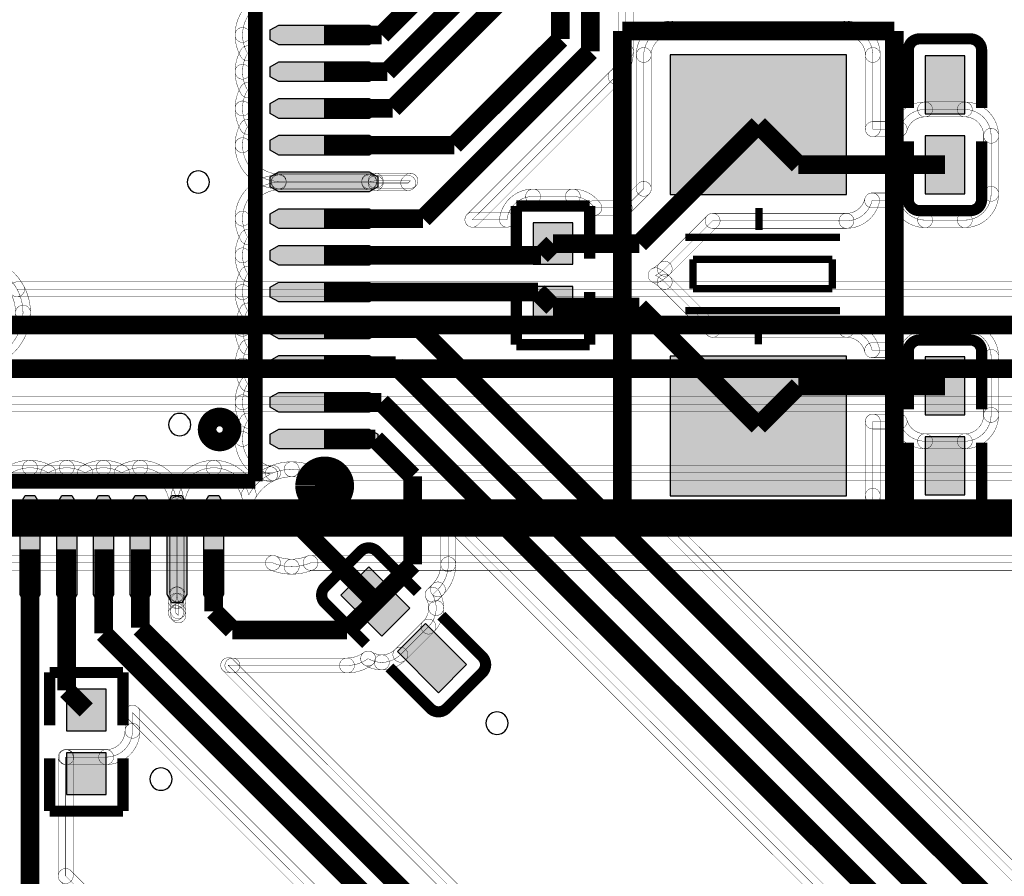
# Model space of a CAD drawing. Header units: millimetres. Extents: x -3.6 to 69.4, y -2.3 to 32.5.
# Tile 8 of 13: x 38 to 51.4, y 6.3 to 18. Entities that reach past the tile are written whole.
import ezdxf

# ---------------------------------------------------------------- set-up
doc = ezdxf.new("R2010")
doc.units = ezdxf.units.MM
for name, color, linetype, true_color in [('Bottom Layer', 7, 'Continuous', 0x0000ff), ('Hole Layer', 7, 'Continuous', 0x222222), ('Top Layer', 7, 'Continuous', 0xff0000), ('Top Silkscreen Layer', 7, 'Continuous', 0xffcc00)]:
    doc.layers.add(name, color=color, linetype=linetype, true_color=true_color)

msp = doc.modelspace()

# ---------------------------------------------------------------- hatches: boundary and pattern name
at = {"layer": 'Top Layer'}
for points in [[(42.711, 17.885), (42.828, 17.818), (42.828, 17.683), (42.711, 17.615), (41.481, 17.615), (41.364, 17.683), (41.364, 17.818), (41.481, 17.885)], [(46.806, 15.578), (49.206, 15.578), (49.206, 17.478), (46.806, 17.478)], [(50.816, 17.468), (50.276, 17.468), (50.276, 16.678), (50.816, 16.678)], [(42.711, 17.385), (42.828, 17.317), (42.828, 17.182), (42.711, 17.115), (41.481, 17.115), (41.364, 17.182), (41.364, 17.317), (41.481, 17.385)], [(42.711, 16.885), (42.828, 16.818), (42.828, 16.683), (42.711, 16.615), (41.481, 16.615), (41.364, 16.683), (41.364, 16.818), (41.481, 16.885)], [(42.711, 16.385), (42.828, 16.317), (42.828, 16.182), (42.711, 16.115), (41.481, 16.115), (41.364, 16.182), (41.364, 16.317), (41.481, 16.385)], [(50.816, 16.378), (50.276, 16.378), (50.276, 15.588), (50.816, 15.588)], [(42.711, 15.885), (42.828, 15.818), (42.828, 15.683), (42.711, 15.615), (41.481, 15.615), (41.364, 15.683), (41.364, 15.818), (41.481, 15.885)], [(42.711, 15.385), (42.828, 15.317), (42.828, 15.182), (42.711, 15.115), (41.481, 15.115), (41.364, 15.182), (41.364, 15.317), (41.481, 15.385)], [(44.942, 14.628), (45.482, 14.628), (45.482, 15.194), (44.942, 15.194)], [(42.711, 14.885), (42.828, 14.818), (42.828, 14.683), (42.711, 14.615), (41.481, 14.615), (41.364, 14.683), (41.364, 14.818), (41.481, 14.885)], [(42.711, 14.385), (42.828, 14.317), (42.828, 14.182), (42.711, 14.115), (41.481, 14.115), (41.364, 14.182), (41.364, 14.317), (41.481, 14.385)], [(44.942, 13.762), (45.482, 13.762), (45.482, 14.328), (44.942, 14.328)], [(42.711, 13.885), (42.828, 13.818), (42.828, 13.683), (42.711, 13.615), (41.481, 13.615), (41.364, 13.683), (41.364, 13.818), (41.481, 13.885)], [(42.711, 13.385), (42.828, 13.317), (42.828, 13.182), (42.711, 13.115), (41.481, 13.115), (41.364, 13.182), (41.364, 13.317), (41.481, 13.385)], [(46.806, 11.478), (49.206, 11.478), (49.206, 13.378), (46.806, 13.378)], [(50.276, 12.578), (50.816, 12.578), (50.816, 13.368), (50.276, 13.368)], [(42.711, 12.885), (42.828, 12.818), (42.828, 12.683), (42.711, 12.615), (41.481, 12.615), (41.364, 12.683), (41.364, 12.818), (41.481, 12.885)], [(42.711, 12.385), (42.828, 12.317), (42.828, 12.182), (42.711, 12.115), (41.481, 12.115), (41.364, 12.182), (41.364, 12.317), (41.481, 12.385)], [(50.276, 11.488), (50.816, 11.488), (50.816, 12.278), (50.276, 12.278)], [(38.231, 10.135), (38.163, 10.018), (38.028, 10.018), (37.961, 10.135), (37.961, 11.365), (38.028, 11.482), (38.163, 11.482), (38.231, 11.365)], [(38.731, 10.135), (38.664, 10.018), (38.529, 10.018), (38.461, 10.135), (38.461, 11.365), (38.529, 11.482), (38.664, 11.482), (38.731, 11.365)], [(39.231, 10.135), (39.163, 10.018), (39.028, 10.018), (38.961, 10.135), (38.961, 11.365), (39.028, 11.482), (39.163, 11.482), (39.231, 11.365)], [(39.731, 10.135), (39.664, 10.018), (39.529, 10.018), (39.461, 10.135), (39.461, 11.365), (39.529, 11.482), (39.664, 11.482), (39.731, 11.365)], [(40.231, 10.135), (40.163, 10.018), (40.028, 10.018), (39.961, 10.135), (39.961, 11.365), (40.028, 11.482), (40.163, 11.482), (40.231, 11.365)], [(40.731, 10.135), (40.664, 10.018), (40.529, 10.018), (40.461, 10.135), (40.461, 11.365), (40.529, 11.482), (40.664, 11.482), (40.731, 11.365)], [(42.883, 9.567), (43.265, 9.949), (42.706, 10.508), (42.324, 10.126)], [(43.654, 8.796), (44.036, 9.178), (43.477, 9.737), (43.095, 9.355)], [(39.132, 8.844), (38.592, 8.844), (38.592, 8.278), (39.132, 8.278)], [(39.132, 7.978), (38.592, 7.978), (38.592, 7.412), (39.132, 7.412)]]:
    msp.add_hatch(color=256, dxfattribs=at).paths.add_polyline_path(points)

# ---------------------------------------------------------------- linework, layer by layer
at = {"layer": 'Bottom Layer', "const_width": 0.00508}
for points in [[(59.468, 12.723, 0.168837), (60, 12.538, 0.414214), (60.858, 13.396, 0.414214), (60, 14.254, 0.314057), (59.195, 13.693), (58.443, 13.693), (59.843, 15.092, 0.046171), (60, 15.078, 0.414214), (60.858, 15.936, 0.414214), (60, 16.794, 0.414214), (59.142, 15.936, 0.046171), (59.157, 15.779), (57.666, 14.288), (37.92, 14.288, 0.274418), (37.338, 14.633, 0.414214), (36.675, 13.97, 0.108127), (36.736, 13.693), (36.012, 13.693, 0.189684), (35.56, 13.871, 0.414214), (34.897, 13.208, 0.414214), (35.56, 12.545, 0.189684), (36.012, 12.723)], [(37.338, 14.735, -0.274418), (38.009, 14.336, -1), (37.831, 14.239, 0.274418), (37.338, 14.531, -1)], [(37.92, 14.186, -1), (37.92, 14.389), (57.666, 14.389, -1), (57.666, 14.186)], [(36.012, 12.621, -1), (36.012, 12.824), (59.468, 12.824, -1), (59.468, 12.621)], [(41.363, 11.881, -0.098826), (41.656, 11.94, -1), (41.656, 11.736, 0.098826), (41.441, 11.693, -1)], [(41.656, 11.94, -0.097839), (41.947, 11.882, -1), (41.87, 11.694, 0.097839), (41.656, 11.736, -1)], [(34.648, 11.686, -1), (34.648, 11.889), (41.402, 11.889, -1), (41.402, 11.686)], [(41.908, 11.687, -1), (41.908, 11.89), (52.578, 11.89, -1), (52.578, 11.687)], [(34.288, 10.461, -1), (34.288, 10.664), (41.402, 10.664, -1), (41.402, 10.461)], [(41.656, 10.41, -0.098826), (41.363, 10.469, -1), (41.441, 10.657, 0.098826), (41.656, 10.614, -1)], [(41.952, 10.47, -0.099804), (41.656, 10.41, -1), (41.656, 10.614, 0.099804), (41.874, 10.658, -1)], [(41.913, 10.462, -1), (41.913, 10.665), (52.578, 10.665, -1), (52.578, 10.462)]]:
    msp.add_lwpolyline(points, format="xyb", close=True, dxfattribs=at)
at = {"layer": 'Bottom Layer'}
for points, const_width in [([(37.506, 13.802), (57.867, 13.802)], 0.254), ([(35.56, 13.208), (59.812, 13.208)], 0.254), ([(34.036, 11.175), (41.656, 11.175)], 0.508), ([(52.832, 11.176), (41.657, 11.176)], 0.508)]:
    msp.add_lwpolyline(points, dxfattribs=dict(at, const_width=const_width))
at = {"layer": 'Bottom Layer', "const_width": 0.00508}
msp.add_lwpolyline([(34.288, 10.563), (41.402, 10.563, 0.098826), (41.656, 10.512, 0.099804), (41.913, 10.564), (52.578, 10.564, 0.098826), (52.832, 10.513, 0.098826), (53.087, 10.564), (59.193, 10.564, 0.315764), (60, 9.998, 0.414214), (60.858, 10.856, 0.414214), (60, 11.714, 0.007994), (59.973, 11.714, 0.125221), (59.68, 11.788), (59.68, 11.788), (53.087, 11.788, 0.098826), (52.832, 11.839, 0.098826), (52.578, 11.788), (41.908, 11.788, 0.097839), (41.656, 11.838, 0.098826), (41.402, 11.787), (34.648, 11.787)], format="xyb", dxfattribs=at)
at = {"layer": 'Hole Layer'}
for points in [[(40.234, 15.748, 1), (40.538, 15.748), (40.538, 15.748, 1), (40.234, 15.748)], [(41.504, 11.175, 1), (41.808, 11.175), (41.808, 11.175, 1), (41.504, 11.175)], [(39.726, 7.62, 1), (40.03, 7.62), (40.03, 7.62, 1), (39.726, 7.62)]]:
    msp.add_lwpolyline(points, format="xyb", dxfattribs=at)
for points in [[(39.98, 12.446, 1), (40.285, 12.446, 1)], [(44.298, 8.382, 1), (44.603, 8.382, 1)]]:
    msp.add_lwpolyline(points, format="xyb", close=True, dxfattribs=at)
at = {"layer": 'Top Layer', "const_width": 0.254}
for points in [[(42.883, 17.75), (43.84, 18.707)], [(45.314, 17.694), (45.314, 18.644)], [(42.958, 17.25), (44.247, 18.539)], [(43.033, 16.75), (44.653, 18.371)], [(45.72, 18.288), (45.72, 17.526)], [(42.096, 17.75), (42.883, 17.75)], [(43.869, 16.25), (45.314, 17.694)], [(45.72, 17.526), (43.444, 15.25)], [(42.096, 17.25), (42.958, 17.25)], [(42.096, 16.75), (43.033, 16.75)], [(46.389, 14.911), (48.006, 16.528)], [(48.006, 16.528), (48.551, 15.983)], [(42.096, 16.25), (43.869, 16.25)], [(48.551, 15.983), (50.546, 15.983)], [(43.444, 15.25), (42.096, 15.25)], [(45.051, 14.75), (45.212, 14.911)], [(45.212, 14.911), (46.389, 14.911)], [(42.096, 14.75), (45.051, 14.75)], [(42.096, 14.25), (45.007, 14.25)], [(45.007, 14.25), (45.212, 14.045)], [(45.212, 14.045), (46.389, 14.045)], [(46.389, 14.045), (48.006, 12.428)], [(42.096, 13.75), (43.4, 13.75)], [(43.4, 13.75), (52.578, 4.572)], [(42.096, 13.25), (43.071, 13.25)], [(43.071, 13.25), (52.156, 4.166)], [(48.006, 12.428), (48.551, 12.973)], [(48.551, 12.973), (50.546, 12.973)], [(42.096, 12.75), (42.876, 12.75)], [(42.876, 12.75), (51.867, 3.759)], [(42.096, 12.25), (42.795, 12.25)], [(42.795, 12.25), (43.303, 11.742)], [(43.303, 11.742), (43.303, 10.545)], [(41.656, 11.175), (42.794, 10.037)], [(38.096, 10.75), (38.096, 6.1)], [(38.596, 10.75), (38.596, 8.827)], [(39.096, 10.75), (39.096, 9.605)], [(39.596, 10.75), (39.596, 9.68)], [(40.596, 10.75), (40.596, 9.906)], [(43.303, 10.545), (42.795, 10.037)], [(42.409, 9.652), (42.795, 10.037)], [(40.596, 9.906), (40.85, 9.652)], [(39.596, 9.68), (44.467, 4.809)], [(39.096, 9.605), (44.298, 4.403)], [(40.85, 9.652), (42.409, 9.652)], [(38.596, 8.827), (38.862, 8.561)]]:
    msp.add_lwpolyline(points, dxfattribs=at)
at = {"layer": 'Top Layer', "const_width": 0.00508}
for points in [[(41.481, 18.243, 0.414214), (40.988, 17.75, 0.133739), (41.056, 17.5, 0.133739), (40.988, 17.25, 0.133664), (41.056, 17, 0.133664), (40.988, 16.75, 0.133739), (41.056, 16.5, 0.133739), (40.988, 16.25, 0.414214), (41.481, 15.757), (42.711, 15.757, 0.045126), (42.799, 15.765), (43.273, 15.765), (43.243, 15.735), (42.799, 15.735, 0.045126), (42.711, 15.743), (41.481, 15.743, 0.414214), (40.988, 15.25, 0.133664), (41.056, 15, 0.133664), (40.988, 14.75, 0.133739), (41.056, 14.5, 0.133739), (40.988, 14.25, 0.133664), (41.056, 14, 0.133664), (40.988, 13.75, 0.133739), (41.056, 13.5, 0.133739), (40.988, 13.25, 0.133664), (41.056, 13, 0.133664), (40.988, 12.75, 0.133739), (41.056, 12.5, 0.133739), (40.988, 12.25, 0.346281), (41.365, 11.771, 0.156337), (41.073, 11.49, 0.340788), (40.596, 11.858, 0.414214), (40.103, 11.365), (40.103, 10.135, 0.045126), (40.111, 10.047), (40.111, 9.906), (40.111, 9.906, 0.030081), (40.114, 9.848), (40.081, 9.881), (40.081, 10.047, 0.045126), (40.089, 10.135), (40.089, 11.365, 0.414214), (39.596, 11.858, 0.133739), (39.346, 11.79, 0.133739), (39.096, 11.858, 0.133664), (38.846, 11.79, 0.133664), (38.596, 11.858, 0.133739), (38.346, 11.79, 0.133739), (38.096, 11.858, 0.133664), (37.846, 11.79, 0.133664)], [(52.779, 5.057), (46.7, 11.136, 0.074949), (46.806, 11.12), (49.206, 11.12, 0.414214), (49.564, 11.478), (49.564, 12.488), (49.929, 12.488, 0.341548), (50.276, 12.22), (50.816, 12.22), (50.816, 12.22, 0.414214), (51.174, 12.578), (51.174, 13.368), (51.174, 13.368, 0.414214), (50.816, 13.726), (50.276, 13.726), (50.276, 13.726, 0.341548), (49.929, 13.458), (49.555, 13.458, 0.34949), (49.206, 13.736), (47.384, 13.736), (46.732, 14.388), (46.732, 14.388, 0.07933), (46.608, 14.478, 0.079343), (46.732, 14.568), (46.732, 14.568), (47.384, 15.22), (49.206, 15.22, 0.34949), (49.555, 15.498), (49.929, 15.498, 0.341548), (50.276, 15.23), (50.816, 15.23), (50.816, 15.23, 0.414214), (51.174, 15.588), (51.174, 16.378, 0.414214), (50.816, 16.736), (50.276, 16.736), (50.276, 16.736, 0.341548), (49.929, 16.468), (49.564, 16.468), (49.564, 17.478, 0.414214), (49.206, 17.836), (46.806, 17.836, 0.414214), (46.448, 17.478), (46.448, 15.656), (46.188, 15.396), (45.778, 15.396, 0.247498), (45.482, 15.552), (44.942, 15.552), (44.942, 15.552, 0.380584), (44.586, 15.235), (44.115, 15.235), (46.063, 17.183), (46.063, 17.183, 0.198912), (46.205, 17.526), (46.205, 17.526), (46.205, 18.087)], [(37.482, 13.323, 0.351337), (38.001, 13.97, 0.414214), (37.338, 14.633, 0.414214)]]:
    msp.add_lwpolyline(points, format="xyb", dxfattribs=at)
for points in [[(40.886, 17.75, -0.414214), (41.481, 18.345, -1), (41.481, 18.142, 0.414214), (41.089, 17.75, -1)], [(46.307, 17.526, -1), (46.104, 17.526), (46.104, 18.087, -1), (46.307, 18.087)], [(40.968, 17.448, -0.133739), (40.886, 17.75, -1), (41.089, 17.75, 0.133739), (41.143, 17.552, -1)], [(46.346, 17.478, -0.414214), (46.806, 17.938, -1), (46.806, 17.735, 0.414214), (46.549, 17.478, -1)], [(46.806, 17.735, -1), (46.806, 17.938), (49.206, 17.938, -1), (49.206, 17.735)], [(49.206, 17.938, -0.414214), (49.666, 17.478, -1), (49.463, 17.478, 0.414214), (49.206, 17.735, -1)], [(40.886, 17.25, -0.133739), (40.968, 17.552, -1), (41.143, 17.448, 0.133739), (41.089, 17.25, -1)], [(46.307, 17.526, -0.198912), (46.135, 17.111, -1), (45.991, 17.255, 0.198912), (46.104, 17.526, -1)], [(46.307, 17.526, -1), (46.104, 17.526), (46.104, 17.526, -1), (46.307, 17.526)], [(46.346, 17.478, -1), (46.549, 17.478), (46.549, 15.656, -1), (46.346, 15.656)], [(49.666, 16.468, -1), (49.463, 16.468), (49.463, 17.478, -1), (49.666, 17.478)], [(40.968, 16.949, -0.133664), (40.886, 17.25, -1), (41.089, 17.25, 0.133664), (41.143, 17.051, -1)], [(44.187, 15.163, -1), (44.044, 15.307), (45.991, 17.255, -1), (46.135, 17.111)], [(46.135, 17.111, -1), (45.991, 17.255), (45.991, 17.255, -1), (46.135, 17.111)], [(40.886, 16.75, -0.133664), (40.968, 17.051, -1), (41.143, 16.949, 0.133664), (41.089, 16.75, -1)], [(40.968, 16.448, -0.133739), (40.886, 16.75, -1), (41.089, 16.75, 0.133739), (41.143, 16.552, -1)], [(49.831, 16.494, -0.341548), (50.276, 16.838, -1), (50.276, 16.635, 0.341548), (50.028, 16.443, -1)], [(50.276, 16.635, -1), (50.276, 16.838), (50.816, 16.838, -1), (50.816, 16.635)], [(50.276, 16.635, -1), (50.276, 16.838), (50.276, 16.838, -1), (50.276, 16.635)], [(50.816, 16.838, -0.414214), (51.276, 16.378, -1), (51.073, 16.378, 0.414214), (50.816, 16.635, -1)], [(40.886, 16.25, -0.133739), (40.968, 16.552, -1), (41.143, 16.448, 0.133739), (41.089, 16.25, -1)], [(49.564, 16.367, -1), (49.564, 16.57), (49.929, 16.57, -1), (49.929, 16.367)], [(51.276, 15.588, -1), (51.073, 15.588), (51.073, 16.378, -1), (51.276, 16.378)], [(41.481, 15.655, -0.414214), (40.886, 16.25, -1), (41.089, 16.25, 0.414214), (41.481, 15.858, -1)], [(40.886, 15.25, -0.414214), (41.481, 15.845, -1), (41.481, 15.641, 0.414214), (41.089, 15.25, -1)], [(41.481, 15.655, -1), (41.481, 15.858), (42.711, 15.858, -1), (42.711, 15.655)], [(41.481, 15.641, -1), (41.481, 15.845), (42.711, 15.845, -1), (42.711, 15.641)], [(42.818, 15.665, -0.045126), (42.711, 15.655, -1), (42.711, 15.858, 0.045126), (42.781, 15.865, -1)], [(42.711, 15.845, -0.045126), (42.818, 15.835, -1), (42.781, 15.635, 0.045126), (42.711, 15.641, -1)], [(42.799, 15.663, -1), (42.799, 15.866), (43.273, 15.866, -1), (43.273, 15.663)], [(42.799, 15.633, -1), (42.799, 15.837), (43.243, 15.837, -1), (43.243, 15.633)], [(43.315, 15.663, -1), (43.171, 15.807), (43.201, 15.837, -1), (43.345, 15.693)], [(46.26, 15.324, -1), (46.116, 15.468), (46.376, 15.728, -1), (46.52, 15.584)], [(51.276, 15.588, -0.414214), (50.816, 15.128, -1), (50.816, 15.331, 0.414214), (51.073, 15.588, -1)], [(44.485, 15.247, -0.380584), (44.942, 15.653, -1), (44.942, 15.45, 0.380584), (44.687, 15.223, -1)], [(44.942, 15.45, -1), (44.942, 15.653), (45.482, 15.653, -1), (45.482, 15.45)], [(44.942, 15.45, -1), (44.942, 15.653), (44.942, 15.653, -1), (44.942, 15.45)], [(45.482, 15.653, -0.247498), (45.861, 15.453, -1), (45.694, 15.339, 0.247498), (45.482, 15.45, -1)], [(49.654, 15.475, -0.34949), (49.206, 15.118, -1), (49.206, 15.322, 0.34949), (49.456, 15.521, -1)], [(49.555, 15.396, -1), (49.555, 15.599), (49.929, 15.599, -1), (49.929, 15.396)], [(50.276, 15.128, -0.341548), (49.831, 15.472, -1), (50.028, 15.523, 0.341548), (50.276, 15.331, -1)], [(45.778, 15.294, -1), (45.778, 15.498), (46.188, 15.498, -1), (46.188, 15.294)], [(40.968, 14.949, -0.133664), (40.886, 15.25, -1), (41.089, 15.25, 0.133664), (41.143, 15.051, -1)], [(44.115, 15.134, -1), (44.115, 15.337), (44.586, 15.337, -1), (44.586, 15.134)], [(46.804, 14.496, -1), (46.66, 14.64), (47.312, 15.292, -1), (47.456, 15.148)], [(47.384, 15.118, -1), (47.384, 15.322), (49.206, 15.322, -1), (49.206, 15.118)], [(50.276, 15.128, -1), (50.276, 15.331), (50.816, 15.331, -1), (50.816, 15.128)], [(50.816, 15.128, -1), (50.816, 15.331), (50.816, 15.331, -1), (50.816, 15.128)], [(40.886, 14.75, -0.133664), (40.968, 15.051, -1), (41.143, 14.949, 0.133664), (41.089, 14.75, -1)], [(40.968, 14.448, -0.133739), (40.886, 14.75, -1), (41.089, 14.75, 0.133739), (41.143, 14.552, -1)], [(37.338, 14.735, -0.414214), (38.103, 13.97, -1), (37.899, 13.97, 0.414214), (37.338, 14.531, -1)], [(46.804, 14.496, -0.079343), (46.654, 14.387, -1), (46.562, 14.569, 0.079343), (46.66, 14.64, -1)], [(46.804, 14.496, -1), (46.66, 14.64), (46.66, 14.64, -1), (46.804, 14.496)], [(40.886, 14.25, -0.133739), (40.968, 14.552, -1), (41.143, 14.448, 0.133739), (41.089, 14.25, -1)], [(46.654, 14.569, -0.07933), (46.804, 14.46, -1), (46.66, 14.316, 0.07933), (46.562, 14.387, -1)], [(46.66, 14.316, -1), (46.804, 14.46), (47.456, 13.808, -1), (47.312, 13.664)], [(46.66, 14.316, -1), (46.804, 14.46), (46.804, 14.46, -1), (46.66, 14.316)], [(40.968, 13.949, -0.133664), (40.886, 14.25, -1), (41.089, 14.25, 0.133664), (41.143, 14.051, -1)], [(38.103, 13.97, -0.351337), (37.504, 13.224, -1), (37.46, 13.422, 0.351337), (37.899, 13.97, -1)], [(40.886, 13.75, -0.133664), (40.968, 14.051, -1), (41.143, 13.949, 0.133664), (41.089, 13.75, -1)], [(40.968, 13.448, -0.133739), (40.886, 13.75, -1), (41.089, 13.75, 0.133739), (41.143, 13.552, -1)], [(47.384, 13.635, -1), (47.384, 13.838), (49.206, 13.838, -1), (49.206, 13.635)], [(49.206, 13.838, -0.34949), (49.654, 13.481, -1), (49.456, 13.435, 0.34949), (49.206, 13.635, -1)], [(49.831, 13.484, -0.341548), (50.276, 13.828, -1), (50.276, 13.625, 0.341548), (50.028, 13.433, -1)], [(50.276, 13.625, -1), (50.276, 13.828), (50.816, 13.828, -1), (50.816, 13.625)], [(50.276, 13.625, -1), (50.276, 13.828), (50.276, 13.828, -1), (50.276, 13.625)], [(50.816, 13.828, -0.414214), (51.276, 13.368, -1), (51.073, 13.368, 0.414214), (50.816, 13.625, -1)], [(40.886, 13.25, -0.133739), (40.968, 13.552, -1), (41.143, 13.448, 0.133739), (41.089, 13.25, -1)], [(49.555, 13.357, -1), (49.555, 13.56), (49.929, 13.56, -1), (49.929, 13.357)], [(51.276, 12.578, -1), (51.073, 12.578), (51.073, 13.368, -1), (51.276, 13.368)], [(51.073, 13.368, -1), (51.276, 13.368), (51.276, 13.368, -1), (51.073, 13.368)], [(40.968, 12.949, -0.133664), (40.886, 13.25, -1), (41.089, 13.25, 0.133664), (41.143, 13.051, -1)], [(40.886, 12.75, -0.133664), (40.968, 13.051, -1), (41.143, 12.949, 0.133664), (41.089, 12.75, -1)], [(40.968, 12.448, -0.133739), (40.886, 12.75, -1), (41.089, 12.75, 0.133739), (41.143, 12.552, -1)], [(40.886, 12.25, -0.133739), (40.968, 12.552, -1), (41.143, 12.448, 0.133739), (41.089, 12.25, -1)], [(51.276, 12.578, -0.414214), (50.816, 12.118, -1), (50.816, 12.321, 0.414214), (51.073, 12.578, -1)], [(49.666, 11.478, -1), (49.463, 11.478), (49.463, 12.488, -1), (49.666, 12.488)], [(49.564, 12.386, -1), (49.564, 12.59), (49.929, 12.59, -1), (49.929, 12.386)], [(50.276, 12.118, -0.341548), (49.831, 12.462, -1), (50.028, 12.513, 0.341548), (50.276, 12.321, -1)], [(41.341, 11.672, -0.346281), (40.886, 12.25, -1), (41.089, 12.25, 0.346281), (41.389, 11.869, -1)], [(50.276, 12.118, -1), (50.276, 12.321), (50.816, 12.321, -1), (50.816, 12.118)], [(50.816, 12.118, -1), (50.816, 12.321), (50.816, 12.321, -1), (50.816, 12.118)], [(37.794, 11.878, -0.133664), (38.096, 11.96, -1), (38.096, 11.757, 0.133664), (37.897, 11.703, -1)], [(38.096, 11.96, -0.133739), (38.397, 11.878, -1), (38.294, 11.703, 0.133739), (38.096, 11.757, -1)], [(38.294, 11.878, -0.133739), (38.596, 11.96, -1), (38.596, 11.757, 0.133739), (38.397, 11.703, -1)], [(38.596, 11.96, -0.133664), (38.897, 11.878, -1), (38.794, 11.703, 0.133664), (38.596, 11.757, -1)], [(38.794, 11.878, -0.133664), (39.096, 11.96, -1), (39.096, 11.757, 0.133664), (38.897, 11.703, -1)], [(39.096, 11.96, -0.133739), (39.397, 11.878, -1), (39.294, 11.703, 0.133739), (39.096, 11.757, -1)], [(39.294, 11.878, -0.133739), (39.596, 11.96, -1), (39.596, 11.757, 0.133739), (39.397, 11.703, -1)], [(39.596, 11.96, -0.414214), (40.191, 11.365, -1), (39.988, 11.365, 0.414214), (39.596, 11.757, -1)], [(40.001, 11.365, -0.414214), (40.596, 11.96, -1), (40.596, 11.757, 0.414214), (40.204, 11.365, -1)], [(40.596, 11.96, -0.340788), (41.171, 11.516, -1), (40.975, 11.465, 0.340788), (40.596, 11.757, -1)], [(40.984, 11.539, -0.156337), (41.32, 11.862, -1), (41.41, 11.679, 0.156337), (41.162, 11.442, -1)], [(49.666, 11.478, -0.414214), (49.206, 11.018, -1), (49.206, 11.221, 0.414214), (49.463, 11.478, -1)], [(39.988, 11.365, -1), (40.191, 11.365), (40.191, 10.135, -1), (39.988, 10.135)], [(40.001, 11.365, -1), (40.204, 11.365), (40.204, 10.135, -1), (40.001, 10.135)], [(43.716, 11.08, -1), (43.86, 11.224), (49.717, 5.366, -1), (49.574, 5.223)], [(43.889, 10.545, -1), (43.686, 10.545), (43.686, 11.152, -1), (43.889, 11.152)], [(43.788, 11.152), (49.646, 5.294), (44.668, 5.294), (40.792, 9.17, 0.030081), (40.85, 9.167), (40.85, 9.167), (42.409, 9.167), (42.409, 9.167, 0.159968), (42.697, 9.261), (42.697, 9.261, 0.137605), (42.883, 9.209, 0.198912), (43.136, 9.314), (43.136, 9.314), (43.518, 9.696, 0.198912), (43.623, 9.949, 0.133562), (43.574, 10.13), (43.646, 10.202), (43.646, 10.202, 0.198912), (43.788, 10.545), (43.788, 10.545)], [(46.629, 11.064, -1), (46.772, 11.208), (52.851, 5.129, -1), (52.707, 4.985)], [(46.806, 11.018, -0.074949), (46.67, 11.039, -1), (46.73, 11.233, 0.074949), (46.806, 11.221, -1)], [(46.806, 11.018, -1), (46.806, 11.221), (49.206, 11.221, -1), (49.206, 11.018)], [(43.889, 10.545, -0.198912), (43.718, 10.131, -1), (43.574, 10.274, 0.198912), (43.686, 10.545, -1)], [(43.889, 10.545, -1), (43.686, 10.545), (43.686, 10.545, -1), (43.889, 10.545)], [(40.191, 10.135, -0.045126), (40.181, 10.028, -1), (39.981, 10.065, 0.045126), (39.988, 10.135, -1)], [(40.011, 10.028, -0.045126), (40.001, 10.135, -1), (40.204, 10.135, 0.045126), (40.211, 10.065, -1)], [(43.646, 10.059, -1), (43.502, 10.202), (43.574, 10.274, -1), (43.718, 10.131)], [(43.661, 10.182, -0.133562), (43.725, 9.949, -1), (43.521, 9.949, 0.133562), (43.486, 10.079, -1)], [(43.718, 10.131, -1), (43.574, 10.274), (43.574, 10.274, -1), (43.718, 10.131)], [(40.183, 9.881, -1), (39.98, 9.881), (39.98, 10.047, -1), (40.183, 10.047)], [(40.009, 10.047, -1), (40.212, 10.047), (40.212, 9.906, -1), (40.009, 9.906)], [(43.725, 9.949, -0.198912), (43.59, 9.624, -1), (43.446, 9.768, 0.198912), (43.521, 9.949, -1)], [(40.009, 9.809, -1), (40.153, 9.953), (40.186, 9.92, -1), (40.043, 9.776)], [(40.014, 9.836, -0.030081), (40.009, 9.906, -1), (40.212, 9.906, 0.030081), (40.215, 9.86, -1)], [(40.009, 9.906, -1), (40.212, 9.906), (40.212, 9.906, -1), (40.009, 9.906)], [(43.208, 9.242, -1), (43.064, 9.386), (43.446, 9.768, -1), (43.59, 9.624)], [(43.208, 9.242, -0.198912), (42.883, 9.107, -1), (42.883, 9.311, 0.198912), (43.064, 9.386, -1)], [(43.208, 9.242, -1), (43.064, 9.386), (43.064, 9.386, -1), (43.208, 9.242)], [(40.72, 9.099, -1), (40.864, 9.242), (44.74, 5.366, -1), (44.596, 5.223)], [(40.85, 9.065, -0.030081), (40.78, 9.07, -1), (40.804, 9.271, 0.030081), (40.85, 9.268, -1)], [(40.85, 9.065, -1), (40.85, 9.268), (40.85, 9.268, -1), (40.85, 9.065)], [(40.85, 9.065, -1), (40.85, 9.268), (42.409, 9.268, -1), (42.409, 9.065)], [(42.757, 9.179, -0.159968), (42.409, 9.065, -1), (42.409, 9.268, 0.159968), (42.637, 9.343, -1)], [(42.409, 9.065, -1), (42.409, 9.268), (42.409, 9.268, -1), (42.409, 9.065)], [(42.615, 9.201, -1), (42.779, 9.322), (42.779, 9.322, -1), (42.615, 9.201)], [(42.883, 9.107, -0.137605), (42.644, 9.175, -1), (42.75, 9.348, 0.137605), (42.883, 9.311, -1)], [(39.592, 8.278, -1), (39.389, 8.278), (39.389, 8.525, -1), (39.592, 8.525)], [(39.418, 8.453, -1), (39.562, 8.597), (43.605, 4.554, -1), (43.462, 4.41)], [(40.4, 4.482), (38.581, 6.301), (38.581, 7.92, 0.007706), (38.592, 7.92), (39.132, 7.92), (39.132, 7.92, 0.414214), (39.49, 8.278), (39.49, 8.525), (43.534, 4.482)], [(39.592, 8.278, -0.414214), (39.132, 7.818, -1), (39.132, 8.021, 0.414214), (39.389, 8.278, -1)], [(38.683, 6.301, -1), (38.479, 6.301), (38.479, 7.92, -1), (38.683, 7.92)], [(38.592, 7.818, -0.007706), (38.578, 7.818, -1), (38.584, 8.022, 0.007706), (38.592, 8.021, -1)], [(38.592, 7.818, -1), (38.592, 8.021), (39.132, 8.021, -1), (39.132, 7.818)], [(39.132, 7.818, -1), (39.132, 8.021), (39.132, 8.021, -1), (39.132, 7.818)], [(38.509, 6.229, -1), (38.653, 6.373), (40.472, 4.554, -1), (40.329, 4.41)]]:
    msp.add_lwpolyline(points, format="xyb", close=True, dxfattribs=at)
at = {"layer": 'Top Layer'}
for points in [[(42.711, 17.885), (42.828, 17.818), (42.828, 17.683), (42.711, 17.615), (41.481, 17.615), (41.364, 17.683), (41.364, 17.818), (41.481, 17.885)], [(46.806, 15.578), (49.206, 15.578), (49.206, 17.478), (46.806, 17.478)], [(50.816, 17.468), (50.276, 17.468), (50.276, 16.678), (50.816, 16.678)], [(42.711, 17.385), (42.828, 17.317), (42.828, 17.182), (42.711, 17.115), (41.481, 17.115), (41.364, 17.182), (41.364, 17.317), (41.481, 17.385)], [(42.711, 16.885), (42.828, 16.818), (42.828, 16.683), (42.711, 16.615), (41.481, 16.615), (41.364, 16.683), (41.364, 16.818), (41.481, 16.885)], [(42.711, 16.385), (42.828, 16.317), (42.828, 16.182), (42.711, 16.115), (41.481, 16.115), (41.364, 16.182), (41.364, 16.317), (41.481, 16.385)], [(50.816, 16.378), (50.276, 16.378), (50.276, 15.588), (50.816, 15.588)], [(42.711, 15.885), (42.828, 15.818), (42.828, 15.683), (42.711, 15.615), (41.481, 15.615), (41.364, 15.683), (41.364, 15.818), (41.481, 15.885)], [(42.711, 15.385), (42.828, 15.317), (42.828, 15.182), (42.711, 15.115), (41.481, 15.115), (41.364, 15.182), (41.364, 15.317), (41.481, 15.385)], [(44.942, 14.628), (45.482, 14.628), (45.482, 15.194), (44.942, 15.194)], [(42.711, 14.885), (42.828, 14.818), (42.828, 14.683), (42.711, 14.615), (41.481, 14.615), (41.364, 14.683), (41.364, 14.818), (41.481, 14.885)], [(42.711, 14.385), (42.828, 14.317), (42.828, 14.182), (42.711, 14.115), (41.481, 14.115), (41.364, 14.182), (41.364, 14.317), (41.481, 14.385)], [(44.942, 13.762), (45.482, 13.762), (45.482, 14.328), (44.942, 14.328)], [(42.711, 13.885), (42.828, 13.818), (42.828, 13.683), (42.711, 13.615), (41.481, 13.615), (41.364, 13.683), (41.364, 13.818), (41.481, 13.885)], [(42.711, 13.385), (42.828, 13.317), (42.828, 13.182), (42.711, 13.115), (41.481, 13.115), (41.364, 13.182), (41.364, 13.317), (41.481, 13.385)], [(46.806, 11.478), (49.206, 11.478), (49.206, 13.378), (46.806, 13.378)], [(50.276, 12.578), (50.816, 12.578), (50.816, 13.368), (50.276, 13.368)], [(42.711, 12.885), (42.828, 12.818), (42.828, 12.683), (42.711, 12.615), (41.481, 12.615), (41.364, 12.683), (41.364, 12.818), (41.481, 12.885)], [(42.711, 12.385), (42.828, 12.317), (42.828, 12.182), (42.711, 12.115), (41.481, 12.115), (41.364, 12.182), (41.364, 12.317), (41.481, 12.385)], [(50.276, 11.488), (50.816, 11.488), (50.816, 12.278), (50.276, 12.278)], [(38.231, 10.135), (38.163, 10.018), (38.028, 10.018), (37.961, 10.135), (37.961, 11.365), (38.028, 11.482), (38.163, 11.482), (38.231, 11.365)], [(38.731, 10.135), (38.664, 10.018), (38.529, 10.018), (38.461, 10.135), (38.461, 11.365), (38.529, 11.482), (38.664, 11.482), (38.731, 11.365)], [(39.231, 10.135), (39.163, 10.018), (39.028, 10.018), (38.961, 10.135), (38.961, 11.365), (39.028, 11.482), (39.163, 11.482), (39.231, 11.365)], [(39.731, 10.135), (39.664, 10.018), (39.529, 10.018), (39.461, 10.135), (39.461, 11.365), (39.529, 11.482), (39.664, 11.482), (39.731, 11.365)], [(40.231, 10.135), (40.163, 10.018), (40.028, 10.018), (39.961, 10.135), (39.961, 11.365), (40.028, 11.482), (40.163, 11.482), (40.231, 11.365)], [(40.731, 10.135), (40.664, 10.018), (40.529, 10.018), (40.461, 10.135), (40.461, 11.365), (40.529, 11.482), (40.664, 11.482), (40.731, 11.365)], [(42.883, 9.567), (43.265, 9.949), (42.706, 10.508), (42.324, 10.126)], [(43.654, 8.796), (44.036, 9.178), (43.477, 9.737), (43.095, 9.355)], [(39.132, 8.844), (38.592, 8.844), (38.592, 8.278), (39.132, 8.278)], [(39.132, 7.978), (38.592, 7.978), (38.592, 7.412), (39.132, 7.412)]]:
    msp.add_lwpolyline(points, close=True, dxfattribs=at)
at = {"layer": 'Top Silkscreen Layer'}
for points, const_width in [([(41.161, 18.302), (41.161, 11.673)], 0.2), ([(41.161, 18.302), (41.161, 11.673)], 0.2), ([(46.156, 11.153), (46.156, 17.803)], 0.254), ([(46.156, 17.803), (47.306, 17.803)], 0.254), ([(46.156, 11.153), (46.156, 17.803)], 0.254), ([(46.156, 17.803), (47.306, 17.803)], 0.254), ([(47.306, 17.803), (48.706, 17.803)], 0.254), ([(47.306, 17.803), (48.706, 17.803)], 0.254), ([(48.706, 17.803), (49.856, 17.803)], 0.254), ([(48.706, 17.803), (49.856, 17.803)], 0.254), ([(49.856, 17.803), (49.856, 11.153)], 0.254), ([(49.856, 17.803), (49.856, 11.153)], 0.254), ([(50.2, 17.697), (50.892, 17.697)], 0.152), ([(50.2, 17.697), (50.892, 17.697)], 0.152), ([(50.047, 16.754), (50.047, 17.544)], 0.152), ([(50.047, 16.754), (50.047, 17.544)], 0.152), ([(51.045, 17.544), (51.045, 16.754)], 0.152), ([(51.045, 17.544), (51.045, 16.754)], 0.152), ([(50.047, 16.302), (50.047, 15.512)], 0.152), ([(50.047, 16.302), (50.047, 15.512)], 0.152), ([(51.045, 15.512), (51.045, 16.302)], 0.152), ([(51.045, 15.512), (51.045, 16.302)], 0.152), ([(45.711, 15.422), (44.713, 15.422)], 0.152), ([(44.713, 15.422), (44.713, 14.704)], 0.152), ([(45.711, 15.422), (44.713, 15.422)], 0.152), ([(44.713, 15.422), (44.713, 14.704)], 0.152), ([(45.711, 14.704), (45.711, 15.422)], 0.152), ([(45.711, 14.704), (45.711, 15.422)], 0.152), ([(48.015, 15.095), (48.015, 15.395)], 0.1), ([(48.015, 15.095), (48.015, 15.395)], 0.1), ([(50.2, 15.359), (50.892, 15.359)], 0.152), ([(50.2, 15.359), (50.892, 15.359)], 0.152), ([(47.015, 14.995), (49.116, 14.995)], 0.1), ([(47.015, 14.995), (49.116, 14.995)], 0.1), ([(49.015, 14.695), (47.116, 14.695)], 0.1), ([(47.116, 14.695), (47.116, 14.295)], 0.1), ([(49.015, 14.695), (47.116, 14.695)], 0.1), ([(47.116, 14.695), (47.116, 14.295)], 0.1), ([(49.015, 14.295), (49.015, 14.695)], 0.1), ([(49.015, 14.295), (49.015, 14.695)], 0.1), ([(47.116, 14.295), (49.015, 14.295)], 0.1), ([(47.116, 14.295), (49.015, 14.295)], 0.1), ([(44.713, 13.534), (44.713, 14.252)], 0.152), ([(44.713, 13.534), (44.713, 14.252)], 0.152), ([(45.711, 14.252), (45.711, 13.534)], 0.152), ([(45.711, 14.252), (45.711, 13.534)], 0.152), ([(47.015, 13.995), (49.116, 13.995)], 0.1), ([(47.015, 13.995), (49.116, 13.995)], 0.1), ([(48.006, 13.538), (48.006, 13.894)], 0.1), ([(48.006, 13.538), (48.006, 13.894)], 0.1), ([(50.892, 13.597), (50.2, 13.597)], 0.152), ([(50.892, 13.597), (50.2, 13.597)], 0.152), ([(45.711, 13.534), (44.713, 13.534)], 0.152), ([(45.711, 13.534), (44.713, 13.534)], 0.152), ([(50.047, 13.444), (50.047, 12.654)], 0.152), ([(50.047, 13.444), (50.047, 12.654)], 0.152), ([(51.045, 12.654), (51.045, 13.444)], 0.152), ([(51.045, 12.654), (51.045, 13.444)], 0.152), ([(50.047, 11.412), (50.047, 12.202)], 0.152), ([(50.047, 11.412), (50.047, 12.202)], 0.152), ([(51.045, 12.202), (51.045, 11.412)], 0.152), ([(51.045, 12.202), (51.045, 11.412)], 0.152), ([(41.161, 11.673), (34.506, 11.673)], 0.2), ([(41.161, 11.673), (34.506, 11.673)], 0.2), ([(47.306, 11.153), (46.156, 11.153)], 0.254), ([(47.306, 11.153), (46.156, 11.153)], 0.254), ([(48.706, 11.153), (47.306, 11.153)], 0.254), ([(48.706, 11.153), (47.306, 11.153)], 0.254), ([(49.856, 11.153), (48.706, 11.153)], 0.254), ([(49.856, 11.153), (48.706, 11.153)], 0.254), ([(50.892, 11.259), (50.2, 11.259)], 0.152), ([(50.892, 11.259), (50.2, 11.259)], 0.152), ([(42.598, 10.723), (42.109, 10.234)], 0.152), ([(42.598, 10.723), (42.109, 10.234)], 0.152), ([(43.373, 10.165), (42.814, 10.723)], 0.152), ([(43.373, 10.165), (42.814, 10.723)], 0.152), ([(42.109, 10.018), (42.668, 9.459)], 0.152), ([(42.109, 10.018), (42.668, 9.459)], 0.152), ([(43.693, 9.845), (44.251, 9.286)], 0.152), ([(43.693, 9.845), (44.251, 9.286)], 0.152), ([(38.363, 8.354), (38.363, 9.072)], 0.152), ([(38.363, 9.072), (39.361, 9.072)], 0.152), ([(38.363, 8.354), (38.363, 9.072)], 0.152), ([(38.363, 9.072), (39.361, 9.072)], 0.152), ([(39.361, 9.072), (39.361, 8.354)], 0.152), ([(39.361, 9.072), (39.361, 8.354)], 0.152), ([(43.546, 8.581), (42.987, 9.139)], 0.152), ([(43.546, 8.581), (42.987, 9.139)], 0.152), ([(44.251, 9.07), (43.762, 8.581)], 0.152), ([(44.251, 9.07), (43.762, 8.581)], 0.152), ([(38.363, 7.902), (38.363, 7.184)], 0.152), ([(38.363, 7.902), (38.363, 7.184)], 0.152), ([(39.361, 7.184), (39.361, 7.902)], 0.152), ([(39.361, 7.184), (39.361, 7.902)], 0.152), ([(38.363, 7.184), (39.361, 7.184)], 0.152), ([(38.363, 7.184), (39.361, 7.184)], 0.152)]:
    msp.add_lwpolyline(points, dxfattribs=dict(at, const_width=const_width))
for points, const_width in [([(50.047, 17.544, -0.414214), (50.2, 17.697)], 0.152), ([(50.047, 17.544, -0.414214), (50.2, 17.697)], 0.152), ([(50.892, 17.697, -0.414214), (51.045, 17.544)], 0.152), ([(50.892, 17.697, -0.414214), (51.045, 17.544)], 0.152), ([(50.047, 15.512, 0.414214), (50.2, 15.359)], 0.152), ([(50.047, 15.512, 0.414214), (50.2, 15.359)], 0.152), ([(50.892, 15.359, 0.414214), (51.045, 15.512)], 0.152), ([(50.892, 15.359, 0.414214), (51.045, 15.512)], 0.152), ([(50.2, 13.597, 0.414214), (50.047, 13.444)], 0.152), ([(50.2, 13.597, 0.414214), (50.047, 13.444)], 0.152), ([(51.045, 13.444, 0.414214), (50.892, 13.597)], 0.152), ([(51.045, 13.444, 0.414214), (50.892, 13.597)], 0.152), ([(41.906, 11.61, 0.996829), (42.306, 11.611, 0.996829), (41.906, 11.613)], 0.4), ([(41.906, 11.61, 0.996829), (42.306, 11.611, 0.996829), (41.906, 11.613)], 0.4), ([(50.2, 11.259, -0.414214), (50.047, 11.412)], 0.152), ([(50.2, 11.259, -0.414214), (50.047, 11.412)], 0.152), ([(51.045, 11.412, -0.414214), (50.892, 11.259)], 0.152), ([(51.045, 11.412, -0.414214), (50.892, 11.259)], 0.152), ([(42.814, 10.723, 0.414214), (42.598, 10.723)], 0.152), ([(42.814, 10.723, 0.414214), (42.598, 10.723)], 0.152), ([(42.109, 10.234, 0.414214), (42.109, 10.018)], 0.152), ([(42.109, 10.234, 0.414214), (42.109, 10.018)], 0.152), ([(44.251, 9.286, -0.414214), (44.251, 9.07)], 0.152), ([(44.251, 9.286, -0.414214), (44.251, 9.07)], 0.152), ([(43.762, 8.581, -0.414214), (43.546, 8.581)], 0.152), ([(43.762, 8.581, -0.414214), (43.546, 8.581)], 0.152)]:
    msp.add_lwpolyline(points, format="xyb", dxfattribs=dict(at, const_width=const_width))
at = {"layer": 'Top Silkscreen Layer', "const_width": 0.254}
msp.add_lwpolyline([(40.506, 12.38, 1), (40.846, 12.38, 1)], format="xyb", close=True, dxfattribs=at)
msp.add_lwpolyline([(40.506, 12.38, 1), (40.846, 12.38, 1)], format="xyb", close=True, dxfattribs=at)

doc.saveas('drawing.dxf')
